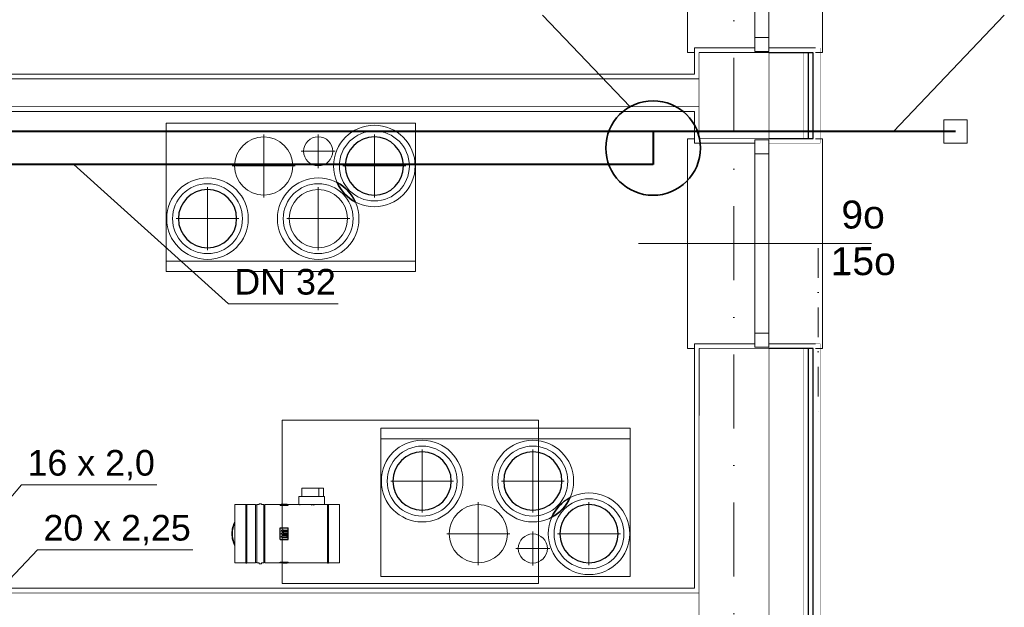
# Model space of a CAD drawing. Extents: x 4615668 to 9294084, y 16339 to 10688993.
# Tile 238 of 256: x 4725646 to 4726069, y 5340070 to 5340322. Entities that reach past the tile are written whole.
import ezdxf
from ezdxf.enums import TextEntityAlignment as Align
from ezdxf.lldxf.tags import DXFTag

# ---------------------------------------------------------------- set-up
doc = ezdxf.new("R2010")
doc.units = 0
doc.header["$MEASUREMENT"] = 0
doc.linetypes.add('$0$ACAD_ISO03W100', pattern=[30, 12, -18])
doc.linetypes.add('DASHDOT', pattern=[25.4, 12.7, -6.35, 0, -6.35])
for name, color, linetype, lineweight in [('_InstKAN_Pion1', 41, 'Continuous', 35), ('_T_w-k_Tr_zw', 150, 'Continuous', 40), ('Osie', 175, 'DASHDOT', 9), ('Wymiar', 7, 'Continuous', 9), ('WYPOSAŻENIE', 223, 'Continuous', 9)]:
    doc.layers.add(name, color=color, linetype=linetype, lineweight=lineweight)
doc.layers.add('IS_Działka (Widok 2D i 3D)', color=7, linetype='Continuous', lineweight=5, true_color=0x000000)
doc.layers.add('IS_Źródło2', color=7, linetype='Continuous', lineweight=5, true_color=0x000000)
doc.layers.add('MURY', color=7, linetype='Continuous')
doc.layers.add('STOLARKA', color=4, linetype='Continuous')
doc.styles.add('Arial_____', font='arial.ttf')
doc.styles.add('ARIAL_CE', font='arial.ttf', dxfattribs={"height": 15})
doc.linetypes.add('BATTING', pattern='A,0.00254,-2.54,[134,ltypeshp.shx,S=2.54,R=0,X=-2.54,Y=0],-5.08,[134,ltypeshp.shx,S=2.54,R=180,X=2.54,Y=0],-2.54', length=10.16254)
tags = doc.linetypes.add('HIDDEN2', pattern=[4.7625, 3.175, -1.5875]).pattern_tags.tags
tags[6:7] = [DXFTag(74, 4), DXFTag(75, 0), DXFTag(340, '0'), DXFTag(46, 0.0), DXFTag(50, 0.0), DXFTag(44, 0.0), DXFTag(45, 0.0)]
tags[4:5] = [DXFTag(74, 4), DXFTag(75, 0), DXFTag(340, '0'), DXFTag(46, 0.0), DXFTag(50, 0.0), DXFTag(44, 0.0), DXFTag(45, 0.0)]

# ---------------------------------------------------------------- blocks, each defined once
blk = doc.blocks.new('G$C61CBF25F')
at = {"layer": 'Osie', "lineweight": 0, "ltscale": 2.5}
blk.add_line((1425, 0), (1425, 1880), dxfattribs=at)
blk = doc.blocks.new('G$C772A7A8F')
at = {"layer": 'STOLARKA', "color": 5, "lineweight": 0}
blk.add_line((100, 45), (0, 45), dxfattribs=at)
for points in [[(24, 0), (21, 0), (21, 90), (24, 90)], [(76, 0), (79, 0), (79, 90), (76, 90)]]:
    blk.add_lwpolyline(points, dxfattribs=at)
for points in [[(56, 89.5), (56, 83.5), (50, 83.5), (50, 89.5)], [(56, 83.5), (56, 6.5), (50, 6.5), (50, 83.5)], [(56, 0.5), (56, 6.5), (50, 6.5), (50, 0.5)]]:
    blk.add_lwpolyline(points, close=True, dxfattribs=at)
blk = doc.blocks.new('G$C6E969633')
at = {"layer": 'MURY', "lineweight": 0, "ltscale": 40}
for p, q in [((1481.68, 1117.25), (1501.68, 1117.25)), ((1451.68, 1115.25), (1481.68, 1115.25)), ((1481.68, 990.35), (1501.68, 990.35))]:
    blk.add_line(p, q, dxfattribs=at)
for points in [[(1475.68, 1117.25), (1449.68, 1117.25), (1449.68, 1106), (1122.52, 1106), (1122.52, 1116), (1119.35, 1116)], [(962.11, 1093.23), (962.11, 1090), (902.68, 1090), (902.68, 885.39), (1449.68, 885.39), (1449.68, 990.35), (1475.68, 990.35)], [(1059.68, 1093.23), (1059.68, 1090), (1449.68, 1090), (1449.68, 1076.33), (1475.7, 1076.33)]]:
    blk.add_lwpolyline(points, dxfattribs=at)
for points, const_width in [([(1481.68, 1076.38), (1503.68, 1076.38), (1503.68, 1117.22), (1481.68, 1117.22)], 0.1), ([(1481.68, 1078.38), (1496.68, 1078.38), (1496.68, 1115.22), (1481.68, 1115.22)], 0.2), ([(1481.68, 603.25), (1503.68, 603.25), (1503.68, 990.32), (1481.68, 990.32)], 0.1), ([(1481.68, 605.25), (1496.68, 605.25), (1496.68, 988.32), (1481.68, 988.32)], 0.2)]:
    blk.add_lwpolyline(points, dxfattribs=dict(at, const_width=const_width))
at = {"layer": 'MURY', "ltscale": 40, "const_width": 0.3}
for points in [[(1451.68, 1104), (1120.52, 1104), (1120.52, 1114), (1108.52, 1114), (1108.52, 1104), (1061.68, 1104), (1061.68, 1092), (1451.68, 1092)], [(1481.68, 988.35), (1451.75, 988.35), (1451.68, 883.39), (900.68, 883.39), (900.68, 1092)], [(1451.68, 988.35), (1451.68, 655), (1481.68, 655), (1481.68, 988.35)]]:
    blk.add_lwpolyline(points, dxfattribs=at)
blk.add_lwpolyline([(1451.68, 1078.32), (1481.68, 1078.32), (1481.68, 1115.25), (1451.68, 1115.25)], close=True, dxfattribs=at)
at = {"layer": 'MURY', "lineweight": -3, "ltscale": 40}
for points in [[(1481.68, 1078.38), (1500.68, 1078.38), (1500.68, 1115.22), (1481.68, 1115.22)], [(1481.76, 1078.38), (1498.68, 1078.38), (1498.68, 1115.22), (1481.68, 1115.22)], [(1481.68, 605.25), (1500.68, 605.25), (1500.68, 988.32), (1481.68, 988.32)], [(1481.76, 605.25), (1498.68, 605.25), (1498.68, 988.32), (1481.68, 988.32)]]:
    blk.add_lwpolyline(points, dxfattribs=at)
at = {"layer": 'MURY', "lineweight": 0, "ltscale": 40}
for name, p in [('G$C61CBF25F', (41.68, 0)), ('G$C772A7A8F', (1425.68, 1115.25)), ('G$C772A7A8F', (1425.68, 988.32))]:
    blk.add_blockref(name, p, dxfattribs=at)
at = {"layer": 'MURY', "insert": (1482.11, 1035.58), "char_height": 12, "width": 1777.5174, "attachment_point": 5, "rotation": 0.1544, "style": 'ARIAL_CE'}
blk.add_mtext('\\pxi-10,l16.666687,t16.666687;9o\\P15o', dxfattribs=at)
blk = doc.blocks.new('G$CFC3014FB')
at = {"layer": 'WYPOSAŻENIE'}
for p, q in [((320.45, 452.11), (427.45, 452.11)), ((320.45, 388.41), (320.45, 452.11)), ((427.45, 452.11), (427.45, 388.41)), ((427.45, 392.91), (320.45, 392.91)), ((427.45, 388.41), (320.45, 388.41)), ((519.54, 321.2), (412.54, 321.2)), ((412.54, 321.2), (412.54, 257.5)), ((519.54, 257.5), (519.54, 321.2)), ((519.54, 316.7), (412.54, 316.7)), ((412.54, 257.5), (519.54, 257.5))]:
    blk.add_line(p, q, dxfattribs=at)
at = {"layer": 'WYPOSAŻENIE', "ltscale": 5}
for p, q in [((362.25, 447.21), (362.25, 420.21)), ((385.65, 432.76), (385.65, 447.26)), ((409.75, 447.21), (409.75, 420.21)), ((392.9, 440.01), (378.4, 440.01)), ((348.75, 433.71), (375.75, 433.71)), ((396.25, 433.71), (423.25, 433.71)), ((338.15, 424.61), (338.15, 397.61)), ((385.65, 424.61), (385.65, 397.61)), ((324.65, 411.11), (351.65, 411.11)), ((372.15, 411.11), (399.15, 411.11)), ((430.24, 285), (430.24, 312)), ((477.74, 285), (477.74, 312)), ((416.74, 298.5), (443.74, 298.5)), ((464.24, 298.5), (491.24, 298.5)), ((454.34, 262.4), (454.34, 289.4)), ((501.84, 262.4), (501.84, 289.4)), ((440.84, 275.9), (467.84, 275.9)), ((477.74, 276.85), (477.74, 262.35)), ((488.34, 275.9), (515.34, 275.9)), ((484.99, 269.6), (470.49, 269.6))]:
    blk.add_line(p, q, dxfattribs=at)
at = {"layer": 'WYPOSAŻENIE', "linetype": 'Continuous', "lineweight": -3, "extrusion": (2.22045e-16, 1, -8.50113e-32)}
for p, q in [((393.75, 426.62), (393.75, 426.62)), ((401.65, 418.2), (401.65, 418.2)), ((493.74, 291.41), (493.74, 291.41)), ((485.84, 282.99), (485.84, 282.99))]:
    blk.add_line(p, q, dxfattribs=at)
at = {"layer": 'WYPOSAŻENIE', "linetype": 'HIDDEN2', "lineweight": -3, "extrusion": (2.22045e-16, 1, -8.50113e-32)}
for p, q in [((393.75, 426.62), (393.75, 426.62)), ((401.65, 418.2), (401.65, 418.2)), ((493.74, 291.41), (493.74, 291.41)), ((485.84, 282.99), (485.84, 282.99))]:
    blk.add_line(p, q, dxfattribs=at)
at = {"layer": 'WYPOSAŻENIE', "lineweight": 0, "ltscale": 40}
for p, q in [((370.19, 324.63), (480.19, 324.63)), ((370.19, 254.63), (370.19, 324.63)), ((480.19, 324.63), (480.19, 254.63)), ((480.19, 254.63), (370.19, 254.63))]:
    blk.add_line(p, q, dxfattribs=at)
at = {"layer": 'WYPOSAŻENIE', "linetype": 'ByBlock', "lineweight": -2}
for p, q in [((377.32, 291.9), (388.32, 291.9)), ((377.32, 291.9), (377.32, 288.4)), ((385.97, 295.4), (378.67, 295.4)), ((378.67, 291.9), (378.67, 295.4)), ((378.67, 291.9), (385.97, 291.9)), ((387.97, 295.4), (385.97, 295.4)), ((385.97, 295.4), (385.97, 291.9)), ((385.97, 291.9), (387.97, 291.9)), ((387.97, 295.4), (387.97, 291.9)), ((388.32, 291.9), (388.32, 288.4)), ((349.82, 288.4), (349.82, 263.4)), ((354.57, 288.4), (349.82, 288.4)), ((354.57, 288.53), (354.57, 275.9)), ((355.07, 288.53), (354.57, 288.53)), ((355.07, 275.9), (355.07, 288.53)), ((358.77, 288.4), (355.07, 288.4)), ((358.77, 275.9), (358.77, 288.4)), ((359.27, 288.28), (358.77, 288.28)), ((359.27, 288.4), (359.27, 275.9)), ((360.32, 288.4), (359.27, 288.4)), ((361.32, 288.8), (360.32, 288.8)), ((360.32, 288.4), (360.32, 288.8)), ((361.32, 288.4), (361.32, 288.8)), ((362.27, 288.4), (361.32, 288.4)), ((362.27, 275.9), (362.27, 288.4)), ((362.77, 288.28), (362.27, 288.28)), ((362.77, 288.4), (362.77, 275.9)), ((369.76, 288.4), (362.77, 288.4)), ((377.32, 288.4), (372.38, 288.4)), ((377.32, 288.4), (388.32, 288.4)), ((377.82, 288.15), (377.82, 288.4)), ((382.92, 288.04), (382.92, 288.4)), ((383.72, 288.04), (383.72, 288.4)), ((389.57, 288.4), (388.32, 288.4)), ((389.57, 288.53), (389.57, 275.9)), ((390.07, 288.53), (389.57, 288.53)), ((390.07, 275.9), (390.07, 288.53)), ((394.82, 288.4), (390.07, 288.4)), ((394.82, 263.4), (394.82, 288.4)), ((354.57, 275.9), (354.57, 263.28)), ((355.07, 263.28), (355.07, 275.9)), ((358.77, 263.4), (358.77, 275.9)), ((359.27, 275.9), (359.27, 263.4)), ((362.27, 263.4), (362.27, 275.9)), ((362.77, 275.9), (362.77, 263.4)), ((389.57, 275.9), (389.57, 263.28)), ((390.07, 263.28), (390.07, 275.9)), ((354.57, 263.4), (349.82, 263.4)), ((355.07, 263.28), (354.57, 263.28)), ((358.77, 263.4), (355.07, 263.4)), ((359.27, 263.53), (358.77, 263.53)), ((360.32, 263.4), (359.27, 263.4)), ((360.32, 263), (360.32, 263.4)), ((360.32, 263), (361.32, 263)), ((362.27, 263.4), (361.32, 263.4)), ((361.32, 263), (361.32, 263.4)), ((362.77, 263.53), (362.27, 263.53)), ((369.76, 263.4), (362.77, 263.4)), ((389.57, 263.4), (372.38, 263.4)), ((390.07, 263.28), (389.57, 263.28)), ((394.82, 263.4), (390.07, 263.4))]:
    blk.add_line(p, q, dxfattribs=at)
at = {"layer": 'WYPOSAŻENIE', "linetype": 'Continuous', "lineweight": -3}
for p, q in [((369.32, 288.15), (369.32, 288.4)), ((369.32, 288.15), (372.82, 288.15)), ((370.63, 288.4), (369.76, 288.4)), ((370.63, 288.39), (369.76, 288.34)), ((370.63, 288.29), (369.76, 288.34)), ((370.63, 288.4), (372.38, 288.4)), ((370.63, 288.37), (372.38, 288.37)), ((370.63, 288.31), (372.38, 288.31)), ((370.63, 288.29), (370.63, 288.31)), ((370.63, 288.29), (370.63, 288.31)), ((372.38, 288.37), (372.38, 288.31)), ((372.82, 288.15), (372.82, 288.4)), ((369.32, 278.39), (372.82, 278.39)), ((369.32, 273.42), (369.32, 278.39)), ((370.63, 277.65), (369.76, 277.15)), ((370.63, 276.65), (369.76, 277.15)), ((370.63, 276.4), (369.76, 275.9)), ((370.63, 275.4), (369.76, 275.9)), ((370.63, 275.15), (369.76, 274.65)), ((370.63, 274.16), (369.76, 274.65)), ((370.63, 277.65), (370.63, 277.45)), ((370.63, 277.65), (370.63, 277.45)), ((370.63, 277.45), (372.38, 277.45)), ((370.63, 276.85), (372.38, 276.85)), ((370.63, 276.4), (370.63, 276.2)), ((370.63, 276.4), (370.63, 276.2)), ((370.63, 276.2), (372.38, 276.2)), ((370.63, 275.6), (372.38, 275.6)), ((370.63, 275.15), (370.63, 274.95)), ((370.63, 275.15), (370.63, 274.95)), ((370.63, 274.95), (372.38, 274.95)), ((372.38, 276.85), (372.38, 277.45)), ((372.38, 275.6), (372.38, 276.2)), ((372.38, 274.36), (372.38, 274.95)), ((372.82, 273.42), (372.82, 278.39)), ((369.32, 273.42), (372.82, 273.42)), ((370.63, 274.36), (372.38, 274.36)), ((369.32, 263.65), (372.82, 263.65)), ((369.32, 263.4), (369.32, 263.65)), ((370.63, 263.51), (369.76, 263.46)), ((370.63, 263.41), (369.76, 263.46)), ((370.63, 263.4), (369.76, 263.4)), ((370.63, 263.51), (370.63, 263.49)), ((370.63, 263.51), (370.63, 263.49)), ((370.63, 263.49), (372.38, 263.49)), ((370.63, 263.43), (372.38, 263.43)), ((370.63, 263.4), (372.38, 263.4)), ((372.38, 263.43), (372.38, 263.49)), ((372.82, 263.4), (372.82, 263.65))]:
    blk.add_line(p, q, dxfattribs=at)
at = {"layer": 'WYPOSAŻENIE', "linetype": '$0$ACAD_ISO03W100', "lineweight": -3}
for p, q in [((372.38, 288.4), (369.76, 288.4)), ((372.38, 263.4), (369.76, 263.4))]:
    blk.add_line(p, q, dxfattribs=at)
at = {"layer": 'WYPOSAŻENIE', "linetype": 'BATTING', "lineweight": 0, "ltscale": 0.2}
for centre in [(409.75, 433.71), (338.15, 411.11), (385.65, 411.11), (430.24, 298.5), (477.74, 298.5), (501.84, 275.9)]:
    blk.add_circle(centre, 15, dxfattribs=at)
at = {"layer": 'WYPOSAŻENIE'}
for centre, radius in [((362.25, 433.71), 12.5), ((385.65, 440.01), 6.25), ((409.75, 433.71), 12.5), ((338.15, 411.11), 12.5), ((385.65, 411.11), 12.5), ((430.24, 298.5), 12.5), ((477.74, 298.5), 12.5), ((454.34, 275.9), 12.5), ((501.84, 275.9), 12.5), ((477.74, 269.6), 6.25)]:
    blk.add_circle(centre, radius, dxfattribs=at)
at = {"layer": 'WYPOSAŻENIE', "linetype": 'ByBlock', "lineweight": -2}
for centre, major_axis, end_param in [((409.75, 433.71), (0, 17.5), 4.712389), ((409.75, 433.71), (0, 17.5), 4.712389), ((338.15, 411.11), (0, 17.5), 4.712389), ((338.15, 411.11), (0, 17.5), 4.712389), ((385.65, 411.11), (0, 17.5), 4.712389), ((385.65, 411.11), (0, 17.5), 4.712389), ((430.24, 298.5), (0, 17.5), 4.712389), ((430.24, 298.5), (0, 17.5), 4.712389), ((477.74, 298.5), (0, 17.5), 4.712389), ((477.74, 298.5), (0, 17.5), 4.712389), ((501.84, 275.9), (0, 17.5), 4.712389), ((501.84, 275.9), (0, 17.5), 4.712389), ((360.82, 275.9), (-5.28, -11), -1.123545), ((360.82, 275.9), (-4.67, -11), -1.169364), ((360.82, 275.9), (0, -12.2), -1.123545), ((360.82, 275.9), (0, -11.95), -1.169364)]:
    blk.add_ellipse(centre, major_axis=major_axis, ratio=1, start_param=-1.570796, end_param=end_param, dxfattribs=at)
at = {"layer": 'WYPOSAŻENIE', "linetype": 'Continuous', "lineweight": -3, "extrusion": (6.12323e-17, -2.22045e-16, -1)}
for centre, major_axis, start_param, end_param in [((409.75, 433.71), (0, 12.5), -1.570796, 4.712389), ((338.15, 411.11), (0, 12.5), -1.570796, 4.712389), ((385.65, 411.11), (-17.5, 0), 2.051964, 2.724643), ((409.75, 433.71), (-17.5, 0), -1.089629, -0.41695), ((430.24, 298.5), (0, 12.5), -1.570796, 4.712389), ((477.74, 298.5), (0, 12.5), -1.570796, 4.712389), ((501.84, 275.9), (-17.5, 0), 0.417034, 1.089462), ((477.74, 298.5), (-17.5, 0), 3.558627, 4.231054), ((501.84, 275.9), (0, 12.5), -1.570796, 4.712389)]:
    blk.add_ellipse(centre, major_axis=major_axis, ratio=1, start_param=start_param, end_param=end_param, dxfattribs=at)
at = {"layer": 'WYPOSAŻENIE', "linetype": 'Continuous', "lineweight": -2}
for centre in [(409.75, 433.71), (338.15, 411.11), (385.65, 411.11), (430.24, 298.5), (477.74, 298.5), (501.84, 275.9)]:
    blk.add_ellipse(centre, major_axis=(0, 12.5), ratio=1, start_param=-1.570796, end_param=4.712389, dxfattribs=at)
at = {"layer": 'WYPOSAŻENIE', "linetype": 'Continuous', "lineweight": -3}
for centre, start_param, end_param in [((409.75, 433.71), 3.558542, 4.231222), ((385.65, 411.11), 0.41695, 1.089629), ((477.74, 298.5), -1.089462, -0.417034), ((501.84, 275.9), 2.052131, 2.724558)]:
    blk.add_ellipse(centre, major_axis=(17.5, 0), ratio=1, start_param=start_param, end_param=end_param, dxfattribs=at)
at = {"layer": 'WYPOSAŻENIE', "linetype": 'HIDDEN2', "lineweight": -3, "extrusion": (6.12323e-17, -2.22045e-16, -1)}
for centre, start_param, end_param in [((409.75, 433.71), -1.089462, -0.417034), ((385.65, 411.11), 2.052131, 2.724558), ((501.84, 275.9), 0.417034, 1.089462), ((477.74, 298.5), 3.558627, 4.231054)]:
    blk.add_ellipse(centre, major_axis=(-17.5, 0), ratio=1, start_param=start_param, end_param=end_param, dxfattribs=at)
at = {"layer": 'WYPOSAŻENIE', "linetype": 'HIDDEN2', "lineweight": -3}
for centre, start_param, end_param in [((385.65, 411.11), 0.417034, 1.089462), ((409.75, 433.71), 3.558627, 4.231054), ((477.74, 298.5), -1.089462, -0.417034), ((501.84, 275.9), 2.052131, 2.724558)]:
    blk.add_ellipse(centre, major_axis=(17.5, 0), ratio=1, start_param=start_param, end_param=end_param, dxfattribs=at)
at = {"layer": 'WYPOSAŻENIE', "linetype": 'ByBlock', "lineweight": -2, "extrusion": (9.86076e-31, 2.41438e-31, -1)}
for major_axis, end_param in [((0, 12.2), -1.123545), ((0, 11.95), -1.169364), ((-5.28, 11), -1.123545), ((-4.67, 11), -1.169364)]:
    blk.add_ellipse((360.82, 275.9), major_axis=major_axis, ratio=1, start_param=-1.570796, end_param=end_param, dxfattribs=at)
blk = doc.blocks.new('G$CB19A1CD5')
at = {"color": 6}
blk.add_line((615.23, 465.83), (652.72, 426.48), dxfattribs=at)
at = {"layer": '_InstKAN_Pion1'}
blk.add_circle((662.63, 408.78), 20.29, dxfattribs=at)
at = {"layer": '_T_w-k_Tr_zw'}
for p, q in [((662.63, 415.83), (276.39, 415.83)), ((792.35, 415.83), (662.63, 415.83)), ((792.35, 415.83), (792.35, 415.83))]:
    blk.add_line(p, q, dxfattribs=at)
at = {"layer": '_T_w-k_Tr_zw', "linetype": 'DASHDOT', "ltscale": 100}
for p, q in [((662.63, 415.83), (662.63, 401.73)), ((662.63, 401.73), (148.09, 401.73))]:
    blk.add_line(p, q, dxfattribs=at)
at = {"layer": 'IS_Działka (Widok 2D i 3D)', "color": 6}
for p, q in [((765.84, 415.83), (813.34, 465.83)), ((414.03, 401.73), (480.45, 341.91)), ((480.45, 341.91), (527.47, 341.91)), ((333.17, 196.36), (391.66, 264.22)), ((391.66, 264.22), (449.69, 264.22)), ((351.03, 186.36), (398.53, 236.36)), ((398.53, 236.36), (465.08, 236.36))]:
    blk.add_line(p, q, dxfattribs=at)
at = {"layer": 'IS_Źródło2'}
blk.add_lwpolyline([(787.35, 420.83), (787.35, 410.83), (797.35, 410.83), (797.35, 420.83)], close=True, dxfattribs=at)
at = {"layer": 'IS_Działka (Widok 2D i 3D)', "color": 6, "style": 'Arial_____'}
for s, p in [('DN 32', (482.95, 356.91)), ('16 x 2,0', (394.16, 279.22)), ('20 x 2,25', (401.03, 251.36))]:
    blk.add_text(s, height=11, dxfattribs=at).set_placement(p, align=Align.TOP_LEFT)

msp = doc.modelspace()

# ---------------------------------------------------------------- linework, layer by layer
at = {"layer": 'Wymiar', "linetype": 'DASHDOT', "lineweight": 0}
msp.add_line((4725989.1, 5340223.92), (4725989.1, 5340147.52), dxfattribs=at)

# ---------------------------------------------------------------- block references
msp.add_blockref('G$CB19A1CD5', (4725255.65, 5339858.08))
at = {"layer": 'Wymiar', "lineweight": 0, "ltscale": 40}
for name, p in [('G$C6E969633', (4724486.31, 5339192.56)), ('G$CFC3014FB', (4725388.93, 5339825.45))]:
    msp.add_blockref(name, p, dxfattribs=at)

doc.saveas('drawing.dxf')
